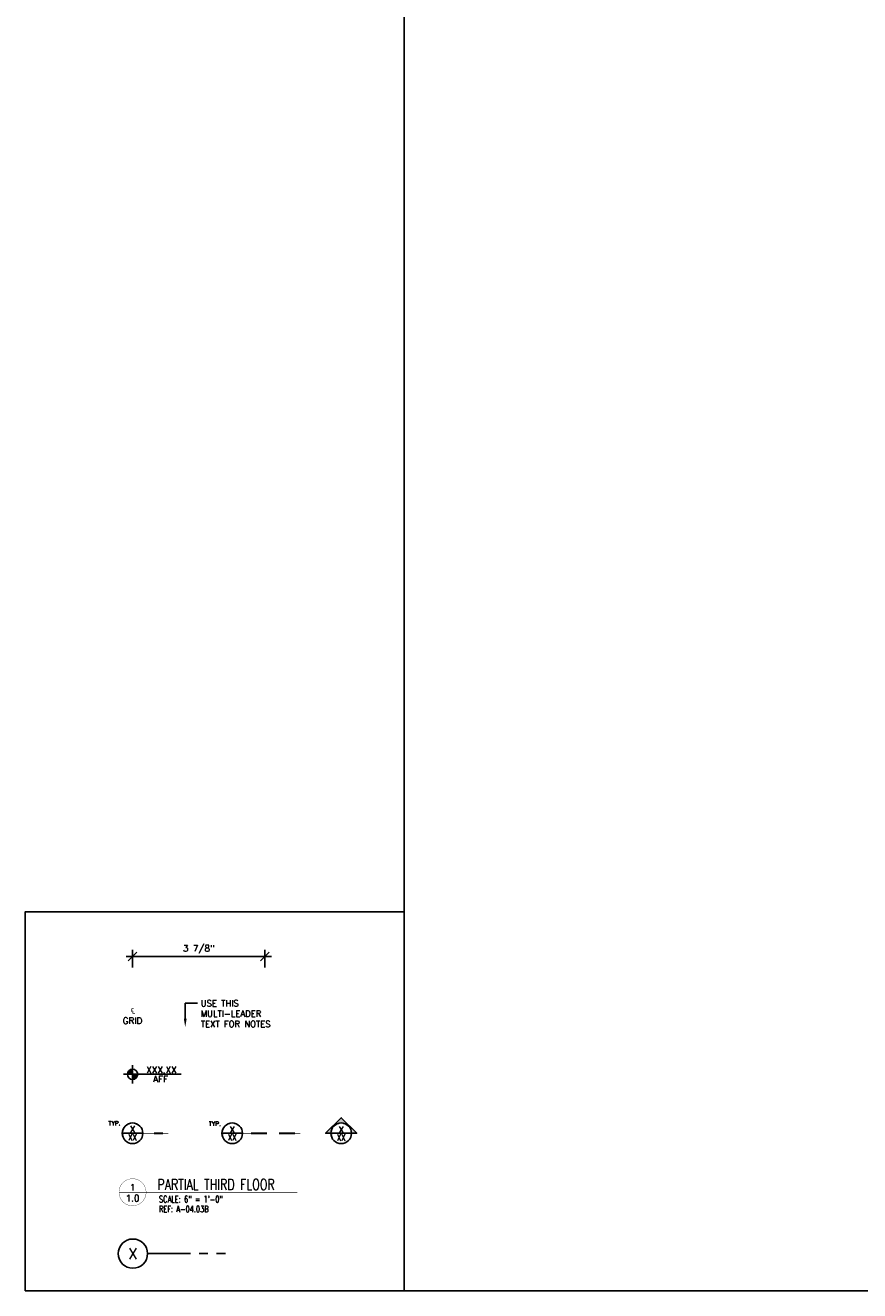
# Model space of a CAD drawing. Header units: inches. Extents: x 214 to 379, y 3457 to 3535.
# Tile 6 of 6: x 284 to 308, y 3457 to 3493. Entities that reach past the tile are written whole.
import ezdxf
from ezdxf import colors
from ezdxf.entities.mleader import LeaderData, LeaderLine
from ezdxf.enums import TextEntityAlignment as Align
from ezdxf.math import Vec2, Vec3

# ---------------------------------------------------------------- set-up
doc = ezdxf.new("R2010")
doc.units = ezdxf.units.IN
doc.header["$MEASUREMENT"] = 0
doc.linetypes.add('CENTER', pattern=[2, 1.25, -0.25, 0.25, -0.25])
for name, color, linetype in [('1-DIM', 4, 'Continuous'), ('1-REF', 4, 'Continuous'), ('1-TEXT', 2, 'Continuous'), ('1-TITLE', 4, 'Continuous')]:
    doc.layers.add(name, color=color, linetype=linetype)
doc.layers.add('1-VIEWPORT', color=3, linetype='Continuous', plot=False)
doc.styles.add('ROMANS', font='romans.shx')
doc.styles.add('TEXT', font='romans.shx')
doc.dimstyles.new('DIM 6-12', dxfattribs={"dimscale": 2, "dimtxt": 0.09375, "dimasz": 0.125, "dimexe": 0.09375, "dimexo": 0.09375, "dimgap": 0.03125, "dimtad": 1, "dimdec": 4, "dimzin": 3, "dimdsep": 46, "dimlunit": 5, "dimtxsty": 'TEXT', "dimblk": 'OBLIQUE', "dimcen": 0.09375, "dimdle": 0.09375, "dimclrd": 256, "dimclre": 4, "dimclrt": 2, "dimadec": 0, "dimazin": 0, "dimtfac": 1, "dimtdec": 4, "dimtmove": 0, "dimatfit": 3, "dimfxl": 0, "dimfrac": 2, "dimtolj": 1, "dimtzin": 0, "dimlwd": -1, "dimlwe": -1, "dimarcsym": 0})

# ---------------------------------------------------------------- blocks, each defined once
blk = doc.blocks.new('_Oblique')
at = {"color": 0, "linetype": 'ByBlock', "lineweight": -2}
blk.add_line((-0.5, -0.5), (0.5, 0.5), dxfattribs=at)
blk = doc.blocks.new('*D10')
at = {"layer": '1-DIM', "transparency": 16777216}
blk.add_line((286.881, 3466.356), (291.099, 3466.356), dxfattribs=at)
at = {"layer": '1-DIM', "color": 4, "transparency": 16777216}
for p, q in [((287.068, 3466.033), (287.068, 3466.544)), ((290.912, 3466.033), (290.912, 3466.544))]:
    blk.add_line(p, q, dxfattribs=at)
at = {"layer": 'Defpoints', "color": 0, "transparency": 16777216}
for p in [(290.912, 3466.356), (287.068, 3465.846), (290.912, 3465.846)]:
    blk.add_point(p, dxfattribs=at)
at = {"layer": '1-DIM', "transparency": 16777216, "xscale": 0.25, "yscale": 0.25, "zscale": 0.25, "rotation": 180}
blk.add_blockref('_Oblique', (287.068, 3466.356), dxfattribs=at)
at = {"layer": '1-DIM', "transparency": 16777216, "xscale": 0.25, "yscale": 0.25, "zscale": 0.25}
blk.add_blockref('_Oblique', (290.912, 3466.356), dxfattribs=at)
at = {"layer": '1-DIM', "color": 2, "transparency": 16777216, "insert": (288.99, 3466.561), "char_height": 0.1875, "attachment_point": 5, "style": 'TEXT', "bg_fill": 3, "box_fill_scale": 1.25, "bg_fill_color": 256, "bg_fill_true_color": 13158600, "bg_fill_transparency": 0}
blk.add_mtext('\\A1;3 7/8"', dxfattribs=at)
blk = doc.blocks.new('*U13')
at = {"layer": '1-TEXT', "color": 2, "style": 'TEXT'}
blk.add_attdef('VIEWNAME', (0.89, 0.061), '', height=0.25, dxfattribs=at)
at = {"layer": '1-TEXT', "style": 'TEXT'}
for tag, p in [('NOTE1', (0.926, -0.281)), ('NOTE2', (0.926, -0.463)), ('NOTE3', (0.926, -0.655)), ('NOTE4', (0.926, -0.832))]:
    blk.add_attdef(tag, p, '', height=0.125, dxfattribs=at)
blk.add_wipeout([(0.314, 0.283), (0.244, 0.274), (0.178, 0.248), (0.121, 0.206), (0.075, 0.152), (0.045, 0.087), (0.032, 0.018), (0.036, -0.053), (0.058, -0.12), (0.096, -0.18), (0.148, -0.229), (0.21, -0.263), (0.279, -0.281), (0.35, -0.281), (0.418, -0.263), (0.48, -0.229), (0.532, -0.18), (0.57, -0.12), (0.592, -0.053), (0.596, 0.018), (0.583, 0.087), (0.553, 0.152), (0.508, 0.206), (0.45, 0.248), (0.385, 0.274)])
at = {"layer": '1-TITLE', "const_width": 0.00651}
blk.add_lwpolyline([(0, 0, 1), (0.628, 0, 0.414214), (0.314, 0.314, 0.414214), (0, 0, 2.926408)], format="xyb", dxfattribs=at)
at = {"layer": '1-TITLE', "const_width": 0.02}
blk.add_lwpolyline([(0, 0), (4.132, 0)], dxfattribs=at)
at = {"layer": '1-TEXT', "style": 'TEXT'}
for tag, p in [('DETAIL#', (0.301, 0.094)), ('SHEET#', (0.306, -0.207))]:
    blk.add_attdef(tag, text='', height=0.125, dxfattribs=at).set_placement(p, align=Align.CENTER)
blk = doc.blocks.new('*U8')
blk.add_wipeout([(0, 0.425), (-0.106, 0.412), (-0.205, 0.373), (-0.291, 0.31), (-0.359, 0.228), (-0.405, 0.131), (-0.425, 0.027), (-0.418, -0.08), (-0.385, -0.181), (-0.328, -0.271), (-0.25, -0.344), (-0.157, -0.396), (-0.053, -0.422), (0.053, -0.422), (0.157, -0.396), (0.25, -0.344), (0.328, -0.271), (0.385, -0.181), (0.418, -0.08), (0.425, 0.027), (0.405, 0.131), (0.359, 0.228), (0.291, 0.31), (0.205, 0.373), (0.106, 0.412)])
at = {"layer": '1-REF', "linetype": 'CENTER'}
blk.add_line((0.425, 0), (2.693, 0), dxfattribs=at)
at = {"layer": '1-REF'}
blk.add_circle((0, 0), 0.425, dxfattribs=at)
at = {"layer": '1-TEXT', "style": 'TEXT'}
blk.add_attdef('GRID', (-0.134, -0.155), '', height=0.312, dxfattribs=at)
blk = doc.blocks.new('*U9')
at = {"layer": '1-TEXT', "style": 'TEXT'}
for tag, p in [('ELEV.', (0.861, 0.143)), ('AFF', (0.861, -0.139))]:
    blk.add_attdef(tag, text='', height=0.188, dxfattribs=at).set_placement(p, align=Align.MIDDLE_CENTER)
blk.add_wipeout([(0, 0.149), (-0.037, 0.144), (-0.072, 0.13), (-0.102, 0.108), (-0.126, 0.08), (-0.142, 0.046), (-0.149, 0.009), (-0.146, -0.028), (-0.135, -0.063), (-0.115, -0.095), (-0.087, -0.12), (-0.055, -0.138), (-0.019, -0.148), (0.019, -0.148), (0.055, -0.138), (0.087, -0.12), (0.115, -0.095), (0.135, -0.063), (0.146, -0.028), (0.149, 0.009), (0.142, 0.046), (0.126, 0.08), (0.102, 0.108), (0.072, 0.13), (0.037, 0.144)])
at = {"layer": '1-DIM'}
h = blk.add_hatch(color=256, dxfattribs=at)
h.paths.add_polyline_path([(0, 0.149, 0.414214), (-0.149, 0), (0, 0)])
h.paths.add_polyline_path([(0.149, 0), (0, 0), (0, -0.149, 0.414214)])
for p, q in [((-0.266, 0), (0.266, 0)), ((0, 0.266), (0, -0.266))]:
    blk.add_line(p, q, dxfattribs=at)
at = {"layer": '1-DIM', "linetype": 'CENTER'}
blk.add_line((1.41, 0), (0.219, 0), dxfattribs=at)
at = {"layer": '1-DIM'}
blk.add_circle((0, 0), 0.149, dxfattribs=at)
blk = doc.blocks.new('*U16')
blk.add_wipeout([(0, 6.84), (-1.7, 6.62), (-3.29, 5.99), (-4.68, 4.98), (-5.77, 3.66), (-6.5, 2.11), (-6.82, 0.43), (-6.72, -1.28), (-6.19, -2.91), (-5.27, -4.36), (-4.02, -5.53), (-2.52, -6.36), (-0.86, -6.78), (0.86, -6.78), (2.52, -6.36), (4.02, -5.53), (5.27, -4.36), (6.19, -2.91), (6.72, -1.28), (6.82, 0.43), (6.5, 2.11), (5.77, 3.66), (4.68, 4.98), (3.29, 5.99), (1.7, 6.62)])
at = {"layer": '1-REF'}
blk.add_hatch(color=256, dxfattribs=at).paths.add_polyline_path([(0, 11.47), (11.47, 0), (7.6, 0, 0.414214), (0, 7.6, 0.414214), (-7.6, 0), (-11.47, 0)])
blk.add_line((-7.6, 0), (7.6, 0), dxfattribs=at)
blk.add_lwpolyline([(-7.6, 0), (-11.47, 0), (0, 11.47), (11.47, 0), (7.6, 0)], dxfattribs=at)
blk.add_circle((0, 0), 7.6, dxfattribs=at)
at = {"layer": '1-REF', "color": 2, "style": 'ROMANS'}
for tag, p in [('DETAIL', (-1.74, 1.63)), ('PAGE', (-3.51, -5.3))]:
    blk.add_attdef(tag, p, '', height=3.8, dxfattribs=at)
blk = doc.blocks.new('*U14')
blk.add_wipeout([(0, 6.46), (-1.61, 6.26), (-3.11, 5.66), (-4.42, 4.71), (-5.45, 3.46), (-6.14, 2), (-6.45, 0.41), (-6.35, -1.21), (-5.84, -2.75), (-4.98, -4.11), (-3.8, -5.22), (-2.38, -6), (-0.81, -6.41), (0.81, -6.41), (2.38, -6), (3.8, -5.22), (4.98, -4.11), (5.84, -2.75), (6.35, -1.21), (6.45, 0.41), (6.14, 2), (5.45, 3.46), (4.42, 4.71), (3.11, 5.66), (1.61, 6.26)])
at = {"layer": '1-REF'}
blk.add_line((7.18, 0), (-7.18, 0), dxfattribs=at)
blk.add_lwpolyline([(25, 0, 0.343, 0.343, 0), (21.24, 0, 1.46, 1.46, 0), (14.88, 0, 0.343, 0.343, 0), (7.18, 0, 0, 0, 0)], format="xyseb", dxfattribs=at)
blk.add_circle((0, 0), 7.18, dxfattribs=at)
at = {"layer": '1-REF', "color": 2, "style": 'TEXT'}
for tag, p in [('TYP.', (-17.24, 5.41)), ('DETAIL', (-1.33, 1.74)), ('PAGE', (-2.43, -4.86))]:
    blk.add_attdef(tag, p, '', height=3.43, dxfattribs=at)
blk = doc.blocks.new('*U15')
at = {"layer": '1-REF'}
blk.add_lwpolyline([(50.25, 0, 0.363, 0.363, 0), (46.27, 0, 1.55, 1.55, 0), (34.46, 0, 0.363, 0.363, 0)], format="xyseb", dxfattribs=at)
blk.add_wipeout([(0, 6.84), (-1.7, 6.62), (-3.29, 5.99), (-4.68, 4.98), (-5.77, 3.66), (-6.5, 2.11), (-6.82, 0.43), (-6.72, -1.28), (-6.19, -2.91), (-5.27, -4.36), (-4.02, -5.53), (-2.52, -6.36), (-0.86, -6.78), (0.86, -6.78), (2.52, -6.36), (4.02, -5.53), (5.27, -4.36), (6.19, -2.91), (6.72, -1.28), (6.82, 0.43), (6.5, 2.11), (5.77, 3.66), (4.68, 4.98), (3.29, 5.99), (1.7, 6.62)])
blk.add_line((7.6, 0), (-7.6, 0), dxfattribs=at)
blk.add_lwpolyline([(25.66, 0, 1.55, 1.55, 0), (13.84, 0, 0.363, 0.363, 0), (7.6, 0, 0, 0, 0)], format="xyseb", dxfattribs=at)
blk.add_circle((0, 0), 7.6, dxfattribs=at)
at = {"layer": '1-REF', "color": 2, "style": 'TEXT'}
for tag, p, height in [('TYP.', (-18.58, 5.41), 3.2), ('DETAIL', (-1.65, 1.13), 4.5), ('PAGE', (-3.7, -5.43), 4.5)]:
    blk.add_attdef(tag, p, '', height=height, dxfattribs=at)

msp = doc.modelspace()

# ---------------------------------------------------------------- linework, layer by layer
at = {"layer": 'Defpoints', "color": 3}
msp.add_lwpolyline([(294.9533, 3527.06477), (378.5938, 3527.06477), (378.5938, 3456.65164), (294.9533, 3456.65164)], close=True, dxfattribs=at)

# ---------------------------------------------------------------- block references
at = {"layer": '1-TITLE'}
ref = msp.add_blockref('*U13', (286.67409, 3459.50876), dxfattribs=dict(at, xscale=1.254172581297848, yscale=1.254172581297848, zscale=1.254172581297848))
ref.add_attrib('VIEWNAME', 'PARTIAL THIRD FLOOR', (287.79044, 3459.57792), dxfattribs={"color": 2, "height": 0.312495, "style": 'TEXT', "width": 0.75})
ref.add_attrib('DETAIL#', '1', dxfattribs={"color": 2, "height": 0.1875, "style": 'TEXT'}).set_placement((287.06818, 3459.65252), align=Align.MIDDLE_CENTER)
ref.add_attrib('SHEET#', '1.0', dxfattribs={"color": 2, "height": 0.1875, "style": 'TEXT'}).set_placement((287.06818, 3459.33897), align=Align.MIDDLE_CENTER)
ref.add_attrib('NOTE1', 'SCALE: 6" = 1\'-0"', dxfattribs={"color": 2, "height": 0.1875, "style": 'TEXT', "width": 0.75}).set_placement((287.83563, 3459.15676), align=Align.BOTTOM_LEFT)
ref.add_attrib('NOTE2', 'REF: A-04.03B', (287.83563, 3458.92829), dxfattribs={"color": 2, "height": 0.1875, "style": 'TEXT', "width": 0.75})

# ---------------------------------------------------------------- texts
at = {"layer": '1-DIM', "insert": (287.06818, 3464.64428), "char_height": 0.1875, "width": 0.9557087, "attachment_point": 5, "style": 'TEXT'}
msp.add_mtext('\\A1;℄\\PGRID', dxfattribs=at)

# ---------------------------------------------------------------- dimensions: what is measured, and where the dimension line sits
at = {"layer": '1-DIM'}
dim = msp.add_linear_dim(base=(290.91195, 3466.35613), p1=(287.06818, 3465.84566), p2=(290.91195, 3465.84566), dimstyle='DIM 6-12', override={"dimpost": '"'}, dxfattribs=at)
dim.commit()
dim.dimension.update_dxf_attribs({"geometry": '*D10', "text_midpoint": (288.99007, 3466.56148)})

# ---------------------------------------------------------------- leaders
at = {"layer": '1-TEXT'}
ml = msp.add_multileader_mtext('Standard', dxfattribs=at)
ml.set_content('USE THIS MULTI-LEADER TEXT FOR NOTES', color=256, style='TEXT')
ml.set_leader_properties(color=4, linetype='ByLayer', lineweight=-1)
ml.build(insert=Vec2(0, 0))
ml.multileader.update_dxf_attribs({"dogleg_length": 0.36, "arrow_head_size": 0.25})
ctx = ml.context
ctx.base_point, ctx.char_height, ctx.arrow_head_size, ctx.landing_gap_size, ctx.plane_origin = Vec3(288.95887, 3464.99518), 0.18, 0.25, 0.09, Vec3(287.60294, 3463.82903)
notes = []
notes.append((ctx, [(0, (1, 1, 0), (288.59887, 3464.99518), (1, 0), 0.36, [(0, [(288.59887, 3464.30064)], 0, [])])]))
ctx.mtext.insert, ctx.mtext.width, ctx.mtext.flow_direction = Vec3(289.04887, 3465.08518), 2.2811959, 5
for ctx, leaders in notes:
    for number, flags, end, landing, length, lines in leaders:
        leader = LeaderData()
        leader.index, (leader.has_last_leader_line, leader.has_dogleg_vector, leader.attachment_direction) = number, flags
        leader.last_leader_point, leader.dogleg_vector, leader.dogleg_length = Vec3(end), Vec3(landing), length
        for number, points, colour, breaks in lines:
            line = LeaderLine()
            line.index, line.vertices, line.color, line.breaks = number, Vec3.list(points), colors.encode_raw_color(colour), breaks
            leader.lines.append(line)
        ctx.leaders.append(leader)

# ---------------------------------------------------------------- next in the draw order: linework, layer by layer
at = {"layer": '1-VIEWPORT'}
msp.add_lwpolyline([(294.9533, 3456.65164), (294.9533, 3467.65164), (283.9533, 3467.65164)], dxfattribs=at)
msp.add_lwpolyline([(283.9533, 3456.65164), (294.9533, 3456.65164), (294.9533, 3467.65164), (283.9533, 3467.65164)], close=True, dxfattribs=at)

# ---------------------------------------------------------------- next in the draw order: block references
at = {"layer": '1-DIM'}
ref = msp.add_blockref('*U9', (287.06818, 3462.93244), dxfattribs=at)
ref.add_attrib('AFF', 'AFF', dxfattribs={"height": 0.1875, "style": 'TEXT'}).set_placement((287.8829, 3462.79441), align=Align.MIDDLE_CENTER)
ref.add_attrib('ELEV.', 'XXX.XX', dxfattribs={"height": 0.1875, "style": 'TEXT'}).set_placement((287.90813, 3463.06388), align=Align.MIDDLE_CENTER)
at = {"layer": '1-REF'}
ref = msp.add_blockref('*U14', (287.06818, 3461.2206), dxfattribs=dict(at, xscale=0.04166600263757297, yscale=0.04166600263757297, zscale=0.04166600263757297))
ref.add_attrib('TYP.', 'TYP.', (286.36771, 3461.44786), dxfattribs={"color": 2, "height": 0.125, "style": 'TEXT'})
ref.add_attrib('PAGE', 'XX', dxfattribs={"color": 2, "height": 0.1875, "style": 'TEXT', "width": 0.8}).set_placement((287.06818, 3461.10296), align=Align.MIDDLE_CENTER)
ref.add_attrib('DETAIL', 'X', dxfattribs={"color": 2, "height": 0.1875, "style": 'TEXT'}).set_placement((287.06818, 3461.33868), align=Align.MIDDLE_CENTER)
ref = msp.add_blockref('*U16', (293.12757, 3461.2206), dxfattribs=dict(at, xscale=0.03937007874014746, yscale=0.03937007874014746, zscale=0.03937007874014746))
ref.add_attrib('PAGE', 'XX', dxfattribs={"color": 2, "height": 0.1875, "style": 'TEXT', "width": 0.8}).set_placement((293.12757, 3461.09698), align=Align.MIDDLE_CENTER)
ref.add_attrib('DETAIL', 'X', dxfattribs={"color": 2, "height": 0.1875, "style": 'TEXT'}).set_placement((293.12757, 3461.32887), align=Align.MIDDLE_CENTER)
ref = msp.add_blockref('*U15', (289.96269, 3461.2206), dxfattribs=dict(at, xscale=0.03937007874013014, yscale=0.03937007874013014, zscale=0.03937007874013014))
ref.add_attrib('DETAIL', 'X', dxfattribs={"color": 2, "height": 0.1875, "style": 'TEXT'}).set_placement((289.96269, 3461.32657), align=Align.MIDDLE_CENTER)
ref.add_attrib('PAGE', 'XX', dxfattribs={"color": 2, "height": 0.1875, "style": 'TEXT', "width": 0.8}).set_placement((289.96269, 3461.10279), align=Align.MIDDLE_CENTER)
ref.add_attrib('TYP.', 'TYP.', (289.28333, 3461.43375), dxfattribs={"color": 2, "height": 0.125, "style": 'TEXT'})
ref = msp.add_blockref('*U8', (287.07756, 3457.72676), dxfattribs=at)
ref.add_attrib('GRID', 'X', dxfattribs={"color": 2, "height": 0.3125, "style": 'TEXT'}).set_placement((287.07756, 3457.72676), align=Align.MIDDLE_CENTER)

doc.saveas('drawing.dxf')
